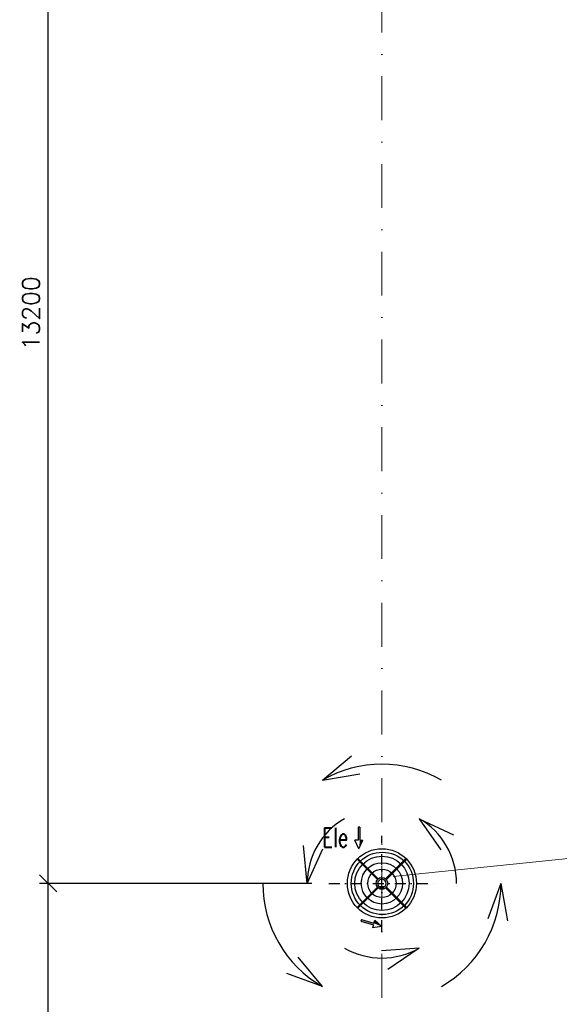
# Model space of a CAD drawing. Header units: millimetres. Extents: x -746391 to 410178, y -169697 to 100555.
# Tile 79 of 179: x 7804 to 14055, y 4999 to 16400. Entities that reach past the tile are written whole.
import ezdxf
from ezdxf.enums import TextEntityAlignment as Align

# ---------------------------------------------------------------- set-up
doc = ezdxf.new("R2010")
doc.units = ezdxf.units.MM
for name, pattern in [('CENTERX2', [101.6, 63.5, -12.7, 12.7, -12.7]), ('DASHDOT', [25.4, 12.7, -6.35, 0, -6.35]), ('ČERCHOVANÁ', [25.4, 12.7, -6.35, 0, -6.35])]:
    doc.linetypes.add(name, pattern=pattern)
doc.layers.get('0').update_dxf_attribs({"color": 9})
doc.layers.get('Defpoints').update_dxf_attribs({"color": 9})
doc.layers.add('A99_N_osy', color=9, linetype='CENTERX2', lineweight=9)
doc.layers.add('VZT-KOTY', color=2, linetype='Continuous', lineweight=25)
for name, color, linetype in [('VZT-KÓTY', 2, 'Continuous'), ('VZT-PŘÍOD-OSY', 1, 'ČERCHOVANÁ'), ('VZT-PŘÍVOD-TENKÉ', 4, 'Continuous'), ('VZT-PŘÍVOD-VÝKON', 2, 'Continuous'), ('VZT-PŘÍVOD-ZAŘÍZENÍ', 3, 'Continuous')]:
    doc.layers.add(name, color=color, linetype=linetype)
doc.styles.add('PITSIMP8', font='pitsimp8')
doc.styles.add('RomanS', font='romans.shx')
doc.dimstyles.new('VZT100', dxfattribs={"dimscale": 100, "dimtxt": 2, "dimasz": 2, "dimexe": 1, "dimexo": 2, "dimgap": 1, "dimtad": 1, "dimtoh": 1, "dimdec": 0, "dimzin": 0, "dimdsep": 46, "dimtxsty": 'RomanS', "dimblk": 'OBLIQUE', "dimcen": 1, "dimdle": 1, "dimclrd": 256, "dimclre": 256, "dimclrt": 256, "dimadec": 0, "dimazin": 0, "dimtfac": 1, "dimtdec": 0, "dimtmove": 2, "dimatfit": 3, "dimldrblk": 'OBLIQUE', "dimfxl": 1, "dimtolj": 1, "dimtzin": 0, "dimarcsym": 0})

# ---------------------------------------------------------------- blocks, each defined once
blk = doc.blocks.new('2dluk097')
at = {"color": 0, "linetype": 'ByBlock'}
for p, q in [((-0.052, 0.5), (-0.052, -0.1)), ((-0.052, 0.5), (0.052, 0.5)), ((0.052, 0.5), (0.052, -0.1))]:
    blk.add_line(p, q, dxfattribs=at)
for p, q in [((-0.052, -0.1), (-0.231, -0.1)), ((0, -0.5), (-0.231, -0.1)), ((0, -0.5), (0.231, -0.1)), ((0.052, -0.1), (0.231, -0.1))]:
    blk.add_line(p, q)
for points in [[(-0.052, 0.5), (0.052, 0.5), (-0.052, -0.1), (0.052, -0.1)], [(-0.231, -0.1), (0, -0.5), (0.052, -0.1), (-0.052, -0.1)], [(-0.052, -0.1), (0.231, -0.1), (0, -0.5), (-0.052, -0.1)]]:
    blk.add_solid(points)
at = {"linetype": 'ByBlock', "style": 'PITSIMP8', "flags": 9}
for tag, p in [('VOLUMENSTROM', (-0.058, 0.041)), ('RAUM/GRUPPE', (-0.058, 0.161)), ('DRUCK/-STUFE', (-0.058, 0.021)), ('BEZEICHNUNG', (-0.058, 0.181)), ('POS.NR.G-LV', (-0.058, 0.141)), ('ANSCHLUSS', (-0.058, 0.001)), ('KENNUNG', (-0.058, 0.081)), ('LEISTUNG', (-0.058, 0.061)), ('FABRIKAT', (-0.058, 0.121)), ('TYP', (-0.058, 0.101)), ('SPANNUNG/FREQUENZ', (-0.058, -0.119)), ('TEMPERATUR', (-0.058, -0.059)), ('SCHUTZART', (-0.058, -0.099)), ('DREHZAHL', (-0.058, -0.079)), ('GROESSE', (-0.058, -0.019)), ('GEWICHT', (-0.058, -0.139)), ('FREI', (-0.058, -0.159)), ('FREI', (-0.058, -0.179)), ('FREI', (-0.058, -0.199)), ('DN', (-0.058, -0.039))]:
    blk.add_attdef(tag, text='', height=0.01, dxfattribs=at).set_placement(p, align=Align.MIDDLE)
blk = doc.blocks.new('_Oblique')
at = {"color": 0, "linetype": 'ByBlock', "lineweight": -2}
blk.add_line((-0.5, -0.5), (0.5, 0.5), dxfattribs=at)
blk = doc.blocks.new('*D2012')
at = {"layer": 'Defpoints', "color": 0, "linetype": 'Continuous', "lineweight": 18, "ltscale": 0.5}
for p in [(8135, 6400), (11387, 6400), (11750, -600)]:
    blk.add_point(p, dxfattribs=at)
at = {"layer": 'VZT-KOTY', "linetype": 'Continuous', "lineweight": -2, "ltscale": 0.5, "transparency": 16777216}
for p, q in [((8135, -700), (8135, 6500)), ((11187, 6400), (8035, 6400)), ((11550, -600), (8035, -600))]:
    blk.add_line(p, q, dxfattribs=at)
at = {"layer": 'VZT-KOTY', "linetype": 'Continuous', "lineweight": -2, "ltscale": 0.5, "transparency": 16777216, "xscale": 200, "yscale": 200, "zscale": 200}
for p, rotation in [((8135, 6400), 90), ((8135, -600), 270)]:
    blk.add_blockref('_Oblique', p, dxfattribs=dict(at, rotation=rotation))
at = {"layer": 'VZT-KOTY', "linetype": 'Continuous', "lineweight": 18, "ltscale": 0.5, "transparency": 16777216, "insert": (7935, 2900), "char_height": 200, "attachment_point": 5, "rotation": 90, "style": 'RomanS'}
blk.add_mtext('\\A1;7000', dxfattribs=at)
blk = doc.blocks.new('*D2013')
at = {"layer": 'Defpoints', "color": 0, "linetype": 'Continuous', "lineweight": 18, "ltscale": 0.5}
for p in [(8135, 19600), (11387, 19600), (11387, 6400)]:
    blk.add_point(p, dxfattribs=at)
at = {"layer": 'VZT-KOTY', "linetype": 'Continuous', "lineweight": -2, "ltscale": 0.5, "transparency": 16777216}
for p, q in [((8135, 6300), (8135, 19700)), ((11187, 19600), (8035, 19600)), ((11187, 6400), (8035, 6400))]:
    blk.add_line(p, q, dxfattribs=at)
at = {"layer": 'VZT-KOTY', "linetype": 'Continuous', "lineweight": -2, "ltscale": 0.5, "transparency": 16777216, "xscale": 200, "yscale": 200, "zscale": 200}
for p, rotation in [((8135, 19600), 90), ((8135, 6400), 270)]:
    blk.add_blockref('_Oblique', p, dxfattribs=dict(at, rotation=rotation))
at = {"layer": 'VZT-KOTY', "linetype": 'Continuous', "lineweight": 18, "ltscale": 0.5, "transparency": 16777216, "insert": (7935, 13000), "char_height": 200, "attachment_point": 5, "rotation": 90, "style": 'RomanS'}
blk.add_mtext('\\A1;13200', dxfattribs=at)

msp = doc.modelspace()

# ---------------------------------------------------------------- linework, layer by layer
at = {"layer": 'A99_N_osy', "linetype": 'DASHDOT', "ltscale": 40}
msp.add_lwpolyline([(12000, -5085), (12000, 84377.5)], dxfattribs=at)
at = {"layer": 'VZT-KOTY', "linetype": 'Continuous', "lineweight": 18, "ltscale": 0.5}
msp.add_line((17172.7, 7000.4), (12130.8, 6477.6), dxfattribs=at)
at = {"layer": 'VZT-PŘÍOD-OSY', "ltscale": 10}
for p, q in [((12000, 5848), (12000, 6952)), ((11387, 6400), (12613, 6400))]:
    msp.add_line(p, q, dxfattribs=at)
at = {"layer": 'VZT-PŘÍVOD-TENKÉ'}
for centre, radius in [((12000.5, 6400), 400.5), ((12005.4, 6400), 360.6), ((12000.5, 6400), 314.5), ((12000.5, 6400), 239.5), ((12000.5, 6400), 164.5), ((12000, 6400), 68)]:
    msp.add_circle(centre, radius, dxfattribs=at)
for centre, radius, start, end in [((12073.7, 6473.7), 268.4, 44.14607, 45.85391), ((12261.8, 6669.1), 1.2, 315, 135), ((12073.7, 6473.7), 270, 44.15113, 45.84887)]:
    msp.add_arc(centre, radius, start, end, dxfattribs=at)
at = {"layer": 'VZT-PŘÍVOD-VÝKON'}
for p, q in [((11310.3, 7594.6), (11648.4, 7875.1)), ((11310.3, 7594.6), (11648.4, 7875.1)), ((11310.3, 7594.6), (11743.3, 7668.5)), ((11310.3, 7594.6), (11743.3, 7668.5)), ((12432.4, 7148.9), (12682.1, 6787.5)), ((12432.4, 7148.9), (12829.4, 6960.8)), ((12432.4, 7148.9), (12829.4, 6960.8)), ((12432.4, 7148.9), (12682.1, 6787.5)), ((11135.3, 6400), (11093.2, 6837.3)), ((11135.3, 6400), (11093.2, 6837.3)), ((11135.3, 6400), (11317.5, 6799.7)), ((11135.3, 6400), (11317.5, 6799.7)), ((13379.4, 6400), (13226.9, 5988)), ((13379.4, 6400), (13226.9, 5988)), ((13379.4, 6400), (13453.3, 5967)), ((13379.4, 6400), (13453.3, 5967)), ((12432, 5651), (11993.9, 5618.7)), ((12432, 5651), (11993.9, 5618.7)), ((12432, 5651), (12068.7, 5403.9)), ((12432, 5651), (12068.7, 5403.9)), ((11310.3, 5205.4), (11029.8, 5543.5)), ((11310.3, 5205.4), (11029.8, 5543.5)), ((11310.3, 5205.4), (10898.3, 5357.9)), ((11310.3, 5205.4), (10898.3, 5357.9))]:
    msp.add_line(p, q, dxfattribs=at)
for radius, start, end in [(1379.4, 60, 120), (1379.4, 60, 120), (864.7, 120, 180), (864.7, 120, 180), (864.7, 0, 60), (864.7, 0, 60), (1379.4, 180, 240), (1379.4, 180, 240), (1379.4, 300, 0), (1379.4, 300, 0), (864.7, 240, 300), (864.7, 240, 300)]:
    msp.add_arc((12000, 6400), radius, start, end, dxfattribs=at)
at = {"layer": 'VZT-PŘÍVOD-ZAŘÍZENÍ', "linetype": 'ByBlock'}
for p, q in [((11716.5, 6674.4), (11947.6, 6443.3)), ((11949.2, 6445.2), (11718.3, 6676.1)), ((11723.9, 6681.8), (11737.4, 6668.3)), ((11956.7, 6452.4), (11725.6, 6683.5)), ((11737.4, 6668.3), (11954.8, 6450.8)), ((12274.4, 6683.5), (12043.3, 6452.4)), ((12045.2, 6450.8), (12276.1, 6681.7)), ((12268.3, 6662.6), (12050.8, 6445.2)), ((12052.4, 6443.3), (12283.5, 6674.4)), ((11947.6, 6356.7), (11716.5, 6125.6)), ((11954.8, 6349.2), (11723.9, 6118.3)), ((11725.6, 6116.5), (11956.7, 6347.6)), ((11731.7, 6137.4), (11949.2, 6354.8)), ((12024, 6358.4), (11976, 6358.4)), ((11980, 6358.4), (11980, 6337.7)), ((11980, 6337.7), (11996, 6337.7)), ((11996, 6337.7), (11996, 6358.4)), ((12004, 6358.4), (12004, 6337.7)), ((12004, 6337.7), (12020, 6337.7)), ((12020, 6337.7), (12020, 6358.4)), ((12043.3, 6347.6), (12274.4, 6116.5)), ((12262.6, 6131.7), (12045.2, 6349.2)), ((12050.8, 6354.8), (12281.7, 6123.9)), ((12283.5, 6125.6), (12052.4, 6356.7)), ((11718.2, 6123.9), (11731.7, 6137.4)), ((12276.1, 6118.2), (12262.6, 6131.7))]:
    msp.add_line(p, q, dxfattribs=at)
for centre in [(11729.9, 6670.1), (11729.9, 6670.1), (11729.9, 6129.9), (11729.9, 6129.9)]:
    msp.add_circle(centre, 3.6, dxfattribs=at)
for centre, radius, start, end in [((11721.1, 6678.9), 6.4, 44.99999, 224.99999), ((11721.1, 6678.9), 4, 45.26984, 225.26984), ((11730.9, 6661.8), 1.2, 44.99999, 224.99999), ((11926.3, 6473.7), 270, 134.15113, 135.84886), ((11926.3, 6473.7), 268.4, 134.14607, 135.85391), ((11738.2, 6669.1), 1.2, 44.99999, 224.99999), ((12000, 6400), 48, 300.00015, 180), ((12000, 6400), 48, 180, 240.00015), ((11721.1, 6121.1), 6.4, 135, 315), ((11721.1, 6121.1), 4, 135.26984, 315.26984), ((11730.9, 6138.2), 1.2, 135, 315), ((11926.3, 6326.3), 270, 224.15113, 225.84887), ((11926.3, 6326.3), 268.4, 224.14607, 225.85391), ((11738.2, 6130.9), 1.2, 135, 315), ((12073.7, 6326.3), 268.4, 314.14607, 315.85391), ((12261.8, 6130.9), 1.2, 225, 45), ((12073.7, 6326.3), 270, 314.15113, 315.84886)]:
    msp.add_arc(centre, radius, start, end, dxfattribs=at)

# ---------------------------------------------------------------- block references
at = {"layer": 'VZT-KÓTY', "xscale": -200, "yscale": 250, "zscale": 160}
msp.add_blockref('2dluk097', (11734.4, 6923.8), dxfattribs=at)
at = {"layer": 'VZT-KÓTY', "xscale": -200, "yscale": 250, "zscale": 160, "rotation": 73.49979641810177}
msp.add_blockref('2dluk097', (11880.1, 5935), dxfattribs=at)

# ---------------------------------------------------------------- texts
at = {"layer": 'VZT-KÓTY', "style": 'RomanS', "width": 0.7}
msp.add_text('Ele', height=223.12, dxfattribs=at).set_placement((11307.9, 6818.9))

# ---------------------------------------------------------------- dimensions: what is measured, and where the dimension line sits
at = {"layer": 'VZT-KOTY', "linetype": 'Continuous', "lineweight": 18, "ltscale": 0.5}
for base, p1, p2, picture, middle in [((8135.4, 19600), (11387, 6400), (11387, 19600), '*D2013', (7935.4, 13000)), ((8135.4, 6400), (11750, -600), (11387, 6400), '*D2012', (7935.4, 2900))]:
    dim = msp.add_linear_dim(base=base, p1=p1, p2=p2, angle=90, dimstyle='VZT100', dxfattribs=at)
    dim.commit()
    dim.dimension.update_dxf_attribs({"geometry": picture, "text_midpoint": middle})

doc.saveas('drawing.dxf')
